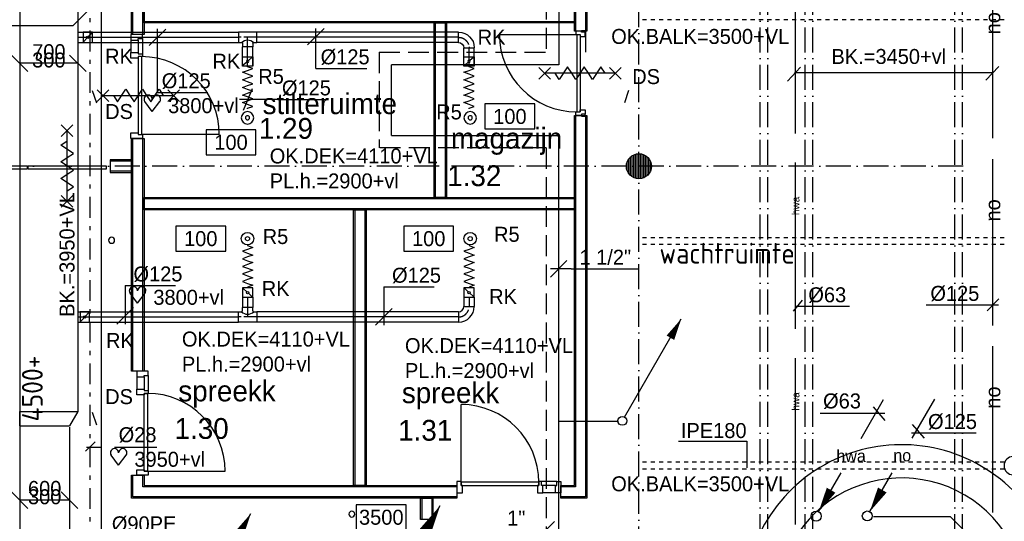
# Model space of a CAD drawing. Extents: x -41378 to 114803, y -24080 to 82188.
# Tile 36 of 137: x 8346 to 20185, y 25959 to 31988. Entities that reach past the tile are written whole.
import ezdxf
from ezdxf.enums import TextEntityAlignment as Align

# ---------------------------------------------------------------- set-up
doc = ezdxf.new("R2010")
doc.units = 0
doc.header["$LTSCALE"] = 50
for name, pattern in [('2322001', [45, 40, -5]), ('2322105', [47, 40, -7]), ('2322107', [2000, 1000, 1000]), ('2322108', [7, 5, -2]), ('2322109', [10, 5, -2, 1, -2]), ('2322121', [2000, 1000, 1000]), ('2322122', [47, 40, -7]), ('CENTER2', [11.25, 7.5, -1.25, 1.25, -1.25]), ('CENTER4', [5, 3.125, -0.625, 0.625, -0.625]), ('DASHDOT', [9, 6, -1.5, 0, -1.5]), ('HIDDEN', [2, 1, -1]), ('LURETOUR', [6, 4, -2])]:
    doc.linetypes.add(name, pattern=pattern)
doc.layers.get('0').update_dxf_attribs({"linetype": 'CONTINUOUS'})
for name, color, linetype in [('AL$1----_TEKST', 7, 'CONTINUOUS'), ('AL$2----_RENVOOI', 7, 'CONTINUOUS'), ('AL$7----_STRAMIEN', 1, 'DASHDOT'), ('AL22----_BINNENWAND', 7, 'CONTINUOUS'), ('AL28----_KONSTRUKTIE', 3, 'CONTINUOUS'), ('AL31----_BUITENKOZ', 7, 'CONTINUOUS'), ('AL32----_BINNENKOZ', 7, 'CONTINUOUS'), ('AL32----_DRAAIRICHTING', 1, 'CONTINUOUS'), ('AL65----_BEVEILIGING', 7, 'CONTINUOUS'), ('ALXAA---_GEWBETON', 12, 'CONTINUOUS'), ('BL$4----', 7, 'CONTINUOUS'), ('BOUW', 8, 'CONTINUOUS'), ('MV-BINNENKOZIJN', 1, 'CONTINUOUS'), ('WL$1----', 3, 'CONTINUOUS'), ('WL521---', 4, 'CONTINUOUS'), ('WL524---', 4, 'CONTINUOUS'), ('WL531---', 4, 'CONTINUOUS'), ('WL5501--', 4, 'CONTINUOUS'), ('WL561---', 4, 'CONTINUOUS'), ('WL561---_AANVOER', 4, 'CONTINUOUS'), ('WL561---_RETOUR', 4, 'CONTINUOUS'), ('WL570---', 3, 'CONTINUOUS'), ('WL570---_HARTLIJN', 7, 'CONTINUOUS'), ('WL570---_RETOUR', 3, 'CONTINUOUS'), ('WL570---_TOEVOER', 3, 'CONTINUOUS'), ('WM$1----', 1, 'CONTINUOUS'), ('WM521---', 1, 'CONTINUOUS'), ('WM561---', 1, 'CONTINUOUS'), ('WM570---', 1, 'CONTINUOUS')]:
    doc.layers.add(name, color=color, linetype=linetype)
doc.layers.get('0').freeze()
doc.styles.add('BURO-018', font='BUROFONT.shx', dxfattribs={"height": 90})
doc.styles.add('BURO-025', font='BUROFONT.shx', dxfattribs={"height": 250})
doc.styles.get("Standard").update_dxf_attribs({"font": 'ISOCP'})

# ---------------------------------------------------------------- blocks, each defined once
blk = doc.blocks.new('LU-ORND')
at = {"color": 0, "linetype": 'CONTINUOUS'}
for p, q in [((-3, 1.5), (-3, -1.5)), ((3, 1.5), (-3, 1.5)), ((3, -1.5), (3, 1.5)), ((-3, -1.5), (3, -1.5))]:
    blk.add_line(p, q, dxfattribs=at)
blk = doc.blocks.new('LU-PIJL1')
at = {"color": 0, "linetype": 'CONTINUOUS'}
blk.add_line((0, 0), (10.12, 17.54), dxfattribs=at)
blk.add_lwpolyline([(10.12, 17.54, 0, 1.5, 0), (8.25, 14.29, 1.5, 1.5, 0)], format="xyseb", dxfattribs=at)
blk = doc.blocks.new('LU-ORNAM-969610')
at = {"color": 0, "linetype": 'CONTINUOUS'}
for radius in [75, 25]:
    blk.add_circle((0, 0), radius, dxfattribs=at)
blk = doc.blocks.new('LU-1D-K-7D')
at = {"color": 0, "linetype": 'CONTINUOUS'}
for p, q in [((-0.5, 62.5), (0.5, 62.5)), ((-0.5, -62.5), (0.5, -62.5))]:
    blk.add_line(p, q, dxfattribs=at)
at = {"layer": 'WL570---_HARTLIJN', "linetype": 'CENTER2'}
blk.add_line((-0.5, 0), (0.5, 0), dxfattribs=at)
blk = doc.blocks.new('LU-1D-KL-7D70')
at = {"color": 0, "linetype": 'CONTINUOUS'}
for p, q in [((-56, 62), (-56, -62)), ((56, 62), (-56, 62)), ((47, 52), (9, 10)), ((56, -62), (56, 62)), ((-56, -62), (56, -62)), ((-9, -10), (-47, -52))]:
    blk.add_line(p, q, dxfattribs=at)
blk.add_circle((0, 0), 14.1, dxfattribs=at)
blk = doc.blocks.new('LU-1D-F-7D203')
at = {"color": 0, "linetype": 'CONTINUOUS'}
for p, q in [((-258, 0), (-250, 0)), ((-250, 0), (-227, 62)), ((-227, 62), (-205, 0)), ((-205, 0), (-182, -62)), ((-182, -62), (-159, 0)), ((-159, 0), (-136, 62)), ((-136, 62), (-114, 0)), ((-114, 0), (-91, -62)), ((-91, -62), (-68, 0)), ((-68, 0), (-45, 62)), ((-45, 62), (-23, 0)), ((-23, 0), (0, -62)), ((0, -62), (23, 0)), ((23, 0), (45, 62)), ((45, 62), (68, 0)), ((68, 0), (91, -62)), ((91, -62), (114, 0)), ((114, 0), (136, 62)), ((136, 62), (159, 0)), ((159, 0), (182, -62)), ((182, -62), (205, 0)), ((205, 0), (227, 62)), ((227, 62), (250, 0)), ((250, 0), (258, 0))]:
    blk.add_line(p, q, dxfattribs=at)
blk = doc.blocks.new('LU-1D-B--1-7D5A7D')
at = {"color": 0, "linetype": 'CONTINUOUS'}
for p, q in [((-125, -62.5), (-125, 62.5)), ((-62.5, -125), (62.5, -125))]:
    blk.add_line(p, q, dxfattribs=at)
for radius in [187.5, 62.5]:
    blk.add_arc((-125, -125), radius, 0, 90, dxfattribs=at)
at = {"layer": 'WL570---_HARTLIJN', "linetype": 'CENTER4'}
blk.add_arc((-125, -125), 125, 0, 90, dxfattribs=at)
blk = doc.blocks.new('LU-1D-T--5A-7D7D5ADA73')
at = {"color": 0, "linetype": 'CONTINUOUS'}
for p, q in [((-109, -62), (-109, 62)), ((-109, 62), (109, 62)), ((109, 62), (109, -62)), ((-72, -62), (-109, -62)), ((-62, -72), (-62, -115)), ((-62, -115), (62, -115)), ((62, -72), (62, -115)), ((109, -62), (72, -62))]:
    blk.add_line(p, q, dxfattribs=at)
at = {"color": 0, "linetype": 'CONTINUOUS', "flags": 128}
for points in [[(-62, -72, 0.02182), (-63, -71, 0.037214), (-63, -71, 0.006436), (-63, -69, 0.02182), (-63, -69, 0.02182), (-63, -68, 0.02182), (-64, -68, 0.02182), (-64, -67, 0.02182), (-65, -66, 0.02182), (-65, -65, 0.02182), (-66, -65, 0.02182), (-67, -64, 0.02182), (-68, -64, 0.02182), (-68, -63, 0.02182), (-69, -63, 0.02182), (-69, -63, 0.006436), (-71, -63, 0.037214), (-71, -63, 0.02182), (-72, -62)], [(72, -62, 0.02182), (71, -63, 0.037214), (71, -63, 0.006436), (69, -63, 0.02182), (69, -63, 0.02182), (68, -63, 0.02182), (68, -64, 0.02182), (67, -64, 0.02182), (66, -65, 0.02182), (65, -65, 0.02182), (65, -66, 0.02182), (64, -67, 0.02182), (64, -68, 0.02182), (63, -68, 0.02182), (63, -69, 0.02182), (63, -69, 0.006436), (63, -71, 0.037214), (63, -71, 0.02182), (62, -72)]]:
    blk.add_lwpolyline(points, format="xyb", dxfattribs=at)
at = {"color": 0, "linetype": 'CONTINUOUS'}
blk.add_arc((0, -135), 103, 45, 135, dxfattribs=at)
at = {"layer": 'WL570---_HARTLIJN', "linetype": 'CENTER4'}
for p, q in [((-109, 0), (109, 0)), ((0, -115), (0, 0))]:
    blk.add_line(p, q, dxfattribs=at)
blk = doc.blocks.new('*U66', base_point=(12723, 28415))
at = {"layer": 'WM570---', "linetype": 'CONTINUOUS'}
for p, q in [((12723, 28777), (12723, 28315)), ((12723, 28777), (13329, 28777)), ((12823, 28515), (12623, 28315))]:
    blk.add_line(p, q, dxfattribs=at)
at = {"layer": 'WM570---', "linetype": 'CONTINUOUS', "style": 'BURO-018'}
blk.add_text('%%c125', height=180, dxfattribs=at).set_placement((12823, 28827))
blk = doc.blocks.new('*U67', base_point=(10228, 28415))
at = {"layer": 'WM570---', "linetype": 'CONTINUOUS'}
for p, q in [((10228, 28777), (10228, 28315)), ((10228, 28777), (10835, 28777)), ((10328, 28515), (10129, 28315))]:
    blk.add_line(p, q, dxfattribs=at)
at = {"layer": 'WM570---', "linetype": 'CONTINUOUS', "style": 'BURO-018'}
blk.add_text('%%c125', height=180, dxfattribs=at).set_placement((10328, 28827))
blk = doc.blocks.new('LDV1107')
at = {"color": 0, "linetype": 'CONTINUOUS'}
blk.add_line((0.25, 0.43), (6.75, 11.69), dxfattribs=at)
blk.add_lwpolyline([(6.75, 11.69, 0, 1, 0), (5.5, 9.53, 1, 1, 0)], format="xyseb", dxfattribs=at)
blk.add_circle((0, 0), 0.5, dxfattribs=at)
blk = doc.blocks.new('LDV3')
at = {"color": 0, "linetype": 'CONTINUOUS'}
for p, q in [((4.5, 7.794), (6.75, 11.691)), ((0.25, 0.433), (2.5, 4.33))]:
    blk.add_line(p, q, dxfattribs=at)
blk.add_lwpolyline([(0.25, 0.433, 0, 1, 0), (1.5, 2.598, 1, 1, 0)], format="xyseb", dxfattribs=at)
blk.add_circle((0, 0), 0.5, dxfattribs=at)
at = {"color": 0, "linetype": 'CONTINUOUS', "style": 'BURO-018'}
blk.add_attdef('LD_TEXT1', text='', height=1.8, dxfattribs=at).set_placement((3.5, 6.062), align=Align.MIDDLE)
blk = doc.blocks.new('LU-2D-K-258')
at = {"color": 0, "linetype": 'CONTINUOUS'}
for p, q in [((-0.5, 300), (0.5, 300)), ((-0.5, -300), (0.5, -300))]:
    blk.add_line(p, q, dxfattribs=at)
blk = doc.blocks.new('LU-2D-K-2BC')
at = {"color": 0, "linetype": 'CONTINUOUS'}
for p, q in [((-0.5, 350), (0.5, 350)), ((-0.5, -350), (0.5, -350))]:
    blk.add_line(p, q, dxfattribs=at)
blk = doc.blocks.new('*U235', base_point=(8552, 31464))
at = {"layer": 'WM570---', "linetype": 'CONTINUOUS'}
for p, q in [((8102, 31564), (8301, 31364)), ((8802, 31564), (9001, 31364)), ((8902, 31464), (8202, 31464))]:
    blk.add_line(p, q, dxfattribs=at)
at = {"layer": 'WM570---', "linetype": 'CONTINUOUS', "style": 'BURO-018'}
for s, p in [('700', (8552, 31514)), ('300', (8552, 31414))]:
    blk.add_text(s, height=180, dxfattribs=at).set_placement(p, align=Align.CENTER)
blk = doc.blocks.new('*U236', base_point=(8602, 26214))
at = {"layer": 'WM570---', "linetype": 'CONTINUOUS'}
for p, q in [((8202, 26313), (8401, 26114)), ((8802, 26313), (9001, 26114)), ((8902, 26214), (8302, 26214))]:
    blk.add_line(p, q, dxfattribs=at)
at = {"layer": 'WM570---', "linetype": 'CONTINUOUS', "style": 'BURO-018'}
for s, p in [('600', (8602, 26264)), ('300', (8602, 26164))]:
    blk.add_text(s, height=180, rotation=360, dxfattribs=at).set_placement(p, align=Align.CENTER)
blk = doc.blocks.new('LU-2D-V--1-0-2582BCAD')
at = {"color": 0, "linetype": 'CONTINUOUS'}
for p, q in [((0, 300), (173, 300)), ((0, 300), (0, -300)), ((173, 300), (173, -400)), ((173, -400), (0, -300))]:
    blk.add_line(p, q, dxfattribs=at)
blk = doc.blocks.new('LDV1109')
at = {"color": 0, "linetype": 'CONTINUOUS'}
for p, q in [((5.87, 10.18), (6.75, 11.69)), ((5.31, 9.2), (5.5, 9.53)), ((4, 6.93), (4.94, 8.55)), ((3.44, 5.95), (3.62, 6.28)), ((2.12, 3.68), (3.06, 5.3)), ((1.56, 2.71), (1.75, 3.03)), ((0.25, 0.43), (1.19, 2.06))]:
    blk.add_line(p, q, dxfattribs=at)
blk.add_lwpolyline([(6.75, 11.69, 0, 1, 0), (5.5, 9.53, 1, 1, 0)], format="xyseb", dxfattribs=at)
blk.add_circle((0, 0), 0.5, dxfattribs=at)
blk = doc.blocks.new('*U268', base_point=(14677, 25857))
at = {"color": 0, "linetype": 'CONTINUOUS'}
for p, q in [((14777, 25957), (14577, 25757)), ((14527, 25857), (14257, 25857)), ((14527, 25857), (14777, 25857))]:
    blk.add_line(p, q, dxfattribs=at)
at = {"color": 0, "linetype": 'CONTINUOUS', "style": 'BURO-018'}
blk.add_text('1"', height=180, dxfattribs=at).set_placement((14427, 25907), align=Align.RIGHT)
blk = doc.blocks.new('*U269', base_point=(14827, 28993))
at = {"color": 0, "linetype": 'CONTINUOUS'}
for p, q in [((14927, 29093), (14727, 28893)), ((14977, 28993), (14727, 28993)), ((14977, 28993), (15787, 28993))]:
    blk.add_line(p, q, dxfattribs=at)
at = {"color": 0, "linetype": 'CONTINUOUS', "style": 'BURO-018'}
blk.add_text('1 1/2"', height=180, dxfattribs=at).set_placement((15077, 29043))
blk = doc.blocks.new('HART')
at = {"color": 1}
for q in [(-39.7, 52.4), (39.7, 52.4)]:
    blk.add_line((0, 0), q, dxfattribs=at)
for centre, start, end in [((-22.1, 65.7), 0, 217.1867), ((22.1, 65.7), 322.8133, 180)]:
    blk.add_arc(centre, 22.1, start, end, dxfattribs=at)
blk = doc.blocks.new('*U374', base_point=(10004, 31714))
at = {"color": 0, "linetype": 'CONTINUOUS'}
for p, q in [((9904, 31677), (10104, 31876)), ((10004, 31114), (10004, 31877)), ((10004, 31114), (10610, 31114))]:
    blk.add_line(p, q, dxfattribs=at)
at = {"layer": 'WM570---', "color": 1, "linetype": 'CONTINUOUS', "style": 'BURO-018'}
blk.add_text('%%c125', height=180, dxfattribs=at).set_placement((10054, 31164))
blk = doc.blocks.new('*U375', base_point=(11125, 31029))
at = {"color": 0, "linetype": 'CONTINUOUS'}
for p, q in [((11141, 31159), (11033, 30898)), ((11449, 31029), (10987, 31029)), ((11449, 31029), (12056, 31029))]:
    blk.add_line(p, q, dxfattribs=at)
at = {"layer": 'WM570---', "color": 1, "linetype": 'CONTINUOUS', "style": 'BURO-018'}
blk.add_text('%%c125', height=180, dxfattribs=at).set_placement((11499, 31079))
blk = doc.blocks.new('2322001-5')
at = {"layer": 'WM$1----', "color": 0, "style": 'BURO-018'}
for p in [(20048, 31946), (20048, 29696), (20048, 27446)]:
    blk.add_text('no', height=180, rotation=90, dxfattribs=at).set_placement(p, align=Align.MIDDLE)
blk = doc.blocks.new('2322122-2')
at = {"layer": 'WM521---', "color": 0, "style": 'BURO-018'}
for p in [(17675, 29750), (17675, 27400)]:
    blk.add_text('hwa', height=90, rotation=90, dxfattribs=at).set_placement(p, align=Align.MIDDLE)

msp = doc.modelspace()

# ---------------------------------------------------------------- linework, layer by layer
at = {"layer": 'AL$2----_RENVOOI', "color": 8, "linetype": 'CONTINUOUS'}
for centre, start, end in [((9451.7, 29336.4), 0, 180), ((9451.7, 29336.4), 180, 0), ((12339.5, 26044.9), 0, 180), ((12339.5, 26044.9), 180, 0)]:
    msp.add_arc(centre, 36, start, end, dxfattribs=at)
at = {"layer": 'AL$7----_STRAMIEN', "color": 1}
msp.add_line((19691, 30227.3), (-1873.3, 30227.3), dxfattribs=at)
msp.add_lwpolyline([(15791, 24247), (15791, 64727.3)], dxfattribs=at)
at = {"layer": 'AL$7----_STRAMIEN'}
for points in [[(17250, 10891), (17250, 48830.7)], [(17341, 10891), (17341, 48830.7)], [(17791, 10891), (17791, 48830.7)], [(17882, 10891), (17882, 48830.7)], [(19591, 10891), (19591, 48830.7)], [(19682, 10891), (19682, 48830.7)]]:
    msp.add_lwpolyline(points, dxfattribs=at)
at = {"layer": 'AL22----_BINNENWAND', "color": 8}
for p, q in [((9691, 31811.1), (9691, 35852.3)), ((15166, 35852.3), (15166, 31852.3)), ((9841, 35702.3), (9841, 31811.1)), ((15016, 31852.3), (15016, 35702.3)), ((9841, 31952.3), (9841, 32102.3)), ((15016, 32102.3), (15016, 31952.3)), ((15016, 31952.3), (9841, 31952.3)), ((13328.2, 29852.3), (13328.2, 31952.3)), ((13328.2, 31952.3), (13478.2, 31952.3)), ((13478.2, 31952.3), (13478.2, 29852.3)), ((15166, 31852.3), (15016, 31852.3)), ((9841, 31811.1), (9691, 31811.1)), ((15016, 26387.3), (15016, 30838.3)), ((15016, 30838.3), (15166, 30838.3)), ((15166, 30838.3), (15166, 26237.3)), ((9691, 27763.3), (9691, 30560.1)), ((9691, 30560.1), (9841, 30560.1)), ((9841, 30560.1), (9841, 27763.3)), ((9691, 30302.3), (9433, 30302.3)), ((9433, 30302.3), (9433, 30152.3)), ((9606, 30302.3), (9433, 30302.3)), ((9433, 30302.3), (9433, 30152.3)), ((9691, 30152.3), (9691, 30302.3)), ((9433, 30152.3), (9691, 30152.3)), ((9433, 30152.3), (9606, 30152.3)), ((9841, 29852.3), (15016, 29852.3)), ((9841, 29702.3), (9841, 29852.3)), ((13478.2, 29852.3), (13328.2, 29852.3)), ((15016, 29852.3), (15016, 29702.3)), ((15016, 29702.3), (9841, 29702.3)), ((12361.7, 26387.3), (12361.7, 29702.3)), ((12361.7, 29702.3), (12511.7, 29702.3)), ((12511.7, 29702.3), (12511.7, 26387.3)), ((9841, 27763.3), (9691, 27763.3)), ((9691, 26237.3), (9691, 26512.3)), ((9691, 26512.3), (9841, 26512.3)), ((9841, 26512.3), (9841, 26387.3)), ((9841, 26387.3), (13603.7, 26387.3)), ((12511.7, 26387.3), (12361.7, 26387.3)), ((13603.7, 26387.3), (13603.7, 26237.3)), ((14854.7, 26237.3), (14854.7, 26387.3)), ((14854.7, 26387.3), (15016, 26387.3)), ((13603.7, 26237.3), (9691, 26237.3)), ((13165.2, 25979.3), (13165.2, 26237.3)), ((13165.2, 26237.3), (13315.2, 26237.3)), ((13315.2, 26237.3), (13315.2, 25979.3)), ((15166, 26237.3), (14854.7, 26237.3)), ((13315.2, 25979.3), (13165.2, 25979.3))]:
    msp.add_line(p, q, dxfattribs=at)
at = {"layer": 'AL22----_BINNENWAND', "color": 8, "linetype": 'CONTINUOUS'}
for p, q in [((9706, 31811.1), (9706, 35837.3)), ((15151, 35837.3), (15151, 31597.7)), ((9826, 31811.1), (9826, 35717.3)), ((15031, 35717.3), (15031, 31852.3)), ((9841, 31967.3), (15016, 31967.3)), ((13343.2, 31952.3), (13343.2, 29852.3)), ((13463.2, 31952.3), (13463.2, 29852.3)), ((15031, 30838.3), (15031, 26372.3)), ((15151, 30838.3), (15151, 26252.3)), ((9706, 27763.3), (9706, 30560.1)), ((9826, 27763.3), (9826, 30560.1)), ((9691, 30287.3), (9433, 30287.3)), ((9606, 30287.3), (9433, 30287.3)), ((9691, 30167.3), (9433, 30167.3)), ((9606, 30167.3), (9433, 30167.3)), ((9841, 29837.3), (15016, 29837.3)), ((9841, 29717.3), (15016, 29717.3)), ((12376.7, 29702.3), (12376.7, 26387.3)), ((12496.7, 29702.3), (12496.7, 26387.3)), ((9706, 26252.3), (9706, 26512.3)), ((9826, 26372.3), (9826, 26512.3)), ((13603.7, 26372.3), (9826, 26372.3)), ((15031, 26372.3), (14854.7, 26372.3)), ((13603.7, 26252.3), (9706, 26252.3)), ((13180.2, 26237.3), (13180.2, 25979.3)), ((13300.2, 26237.3), (13300.2, 25979.3)), ((15151, 26252.3), (14854.7, 26252.3))]:
    msp.add_line(p, q, dxfattribs=at)
at = {"layer": 'AL28----_KONSTRUKTIE', "color": 8}
msp.add_circle((15791, 30227.3), 150, dxfattribs=at)
for start, end in [(0, 180), (180, 0)]:
    msp.add_arc((20291, 26627.3), 109.5, start, end, dxfattribs=at)
at = {"layer": 'AL31----_BUITENKOZ', "color": 8, "linetype": 'CONTINUOUS'}
for p, q in [((7494.5, 30231.3), (8435, 30231.3)), ((8435, 30190.3), (7494.5, 30190.3)), ((8435, 30231.3), (8435, 30190.3)), ((8447, 30190.3), (8447, 30231.3)), ((8447, 30231.3), (9385.5, 30231.3)), ((9385.5, 30190.3), (8447, 30190.3)), ((9385.5, 30231.3), (9385.5, 30190.3))]:
    msp.add_line(p, q, dxfattribs=at)
at = {"layer": 'AL32----_BINNENKOZ', "color": 8}
for p, q in [((15033, 31852.3), (15033, 31810.3)), ((15103, 31852.3), (15033, 31852.3)), ((15103, 31837.3), (15103, 31860.3)), ((15103, 31860.3), (15147, 31860.3)), ((15103, 31837.3), (15103, 31852.3)), ((15147, 31860.3), (15147, 31837.3)), ((9823, 31811.1), (9684, 31811.1)), ((9684, 31811.1), (9684, 31744.1)), ((9684, 31744.1), (9772, 31744.1)), ((9684, 31744.1), (9684, 31594.1)), ((9772, 31744.1), (9772, 31761.1)), ((9772, 31761.1), (9823, 31761.1)), ((9772, 31744.1), (9772, 31594.1)), ((9823, 31761.1), (9823, 31811.1)), ((9823, 31761.1), (9823, 31577.1)), ((14114, 31810.3), (15044, 31810.3)), ((15033, 31810.3), (15084, 31810.3)), ((15044, 31810.3), (15044, 30880.3)), ((15084, 31810.3), (15084, 30880.3)), ((15084, 31810.3), (15084, 31785.3)), ((15084, 31785.3), (15147, 31785.3)), ((15147, 31837.3), (15103, 31837.3)), ((15147, 31785.3), (15147, 31837.3)), ((9684, 31527.1), (9684, 31594.1)), ((9684, 31594.1), (9772, 31594.1)), ((9772, 31527.1), (9684, 31527.1)), ((9772, 31594.1), (9772, 31577.1)), ((9772, 31577.1), (9823, 31577.1)), ((9772, 31544.1), (9772, 30610.1)), ((9823, 31544.1), (9772, 31544.1)), ((9772, 31544.1), (9772, 31527.1)), ((9812, 31544.1), (9812, 30610.1)), ((9823, 31577.1), (9823, 31544.1)), ((9823, 31577.1), (9823, 31544.1)), ((15084, 30880.3), (15084, 30905.3)), ((15084, 30905.3), (15147, 30905.3)), ((15147, 30905.3), (15147, 30853.3)), ((15033, 30838.3), (15033, 30880.3)), ((15033, 30880.3), (15084, 30880.3)), ((15103, 30838.3), (15033, 30838.3)), ((15103, 30853.3), (15103, 30830.3)), ((15147, 30853.3), (15103, 30853.3)), ((15103, 30853.3), (15103, 30838.3)), ((15103, 30830.3), (15147, 30830.3)), ((15147, 30830.3), (15147, 30853.3)), ((9684, 30560.1), (9684, 30627.1)), ((9684, 30627.1), (9772, 30627.1)), ((9823, 30560.1), (9684, 30560.1)), ((9772, 30627.1), (9772, 30610.1)), ((9772, 30610.1), (9823, 30610.1)), ((9823, 30610.1), (9823, 30560.1)), ((9892.5, 27763.3), (9753.5, 27763.3)), ((9753.5, 27763.3), (9753.5, 27696.3)), ((9841.5, 27696.3), (9841.5, 27713.3)), ((9841.5, 27713.3), (9892.5, 27713.3)), ((9892.5, 27713.3), (9892.5, 27763.3)), ((9892.5, 27713.3), (9892.5, 27529.3)), ((9753.5, 27696.3), (9753.5, 27546.3)), ((9753.5, 27696.3), (9841.5, 27696.3)), ((9841.5, 27696.3), (9841.5, 27546.3)), ((9753.5, 27479.3), (9753.5, 27546.3)), ((9753.5, 27546.3), (9841.5, 27546.3)), ((9841.5, 27479.3), (9753.5, 27479.3)), ((9841.5, 27546.3), (9841.5, 27529.3)), ((9841.5, 27529.3), (9892.5, 27529.3)), ((9892.5, 27496.3), (9841.5, 27496.3)), ((9841.5, 27496.3), (9841.5, 27479.3)), ((9841.5, 27496.3), (9881.5, 27496.3)), ((9841.5, 26562.3), (9841.5, 27496.3)), ((9881.5, 27496.3), (9881.5, 26562.3)), ((9892.5, 27529.3), (9892.5, 27496.3)), ((9892.5, 27529.3), (9892.5, 27496.3)), ((9753.5, 26512.3), (9753.5, 26579.3)), ((9753.5, 26579.3), (9841.5, 26579.3)), ((9841.5, 26579.3), (9841.5, 26562.3)), ((9841.5, 26562.3), (9892.5, 26562.3)), ((9881.5, 26562.3), (9841.5, 26562.3)), ((9892.5, 26562.3), (9892.5, 26512.3)), ((9892.5, 26512.3), (9753.5, 26512.3)), ((13653.7, 26438.8), (13603.7, 26438.8)), ((13603.7, 26438.8), (13603.7, 26299.8)), ((13653.7, 26387.8), (13653.7, 26438.8)), ((14587.7, 26427.8), (13653.7, 26427.8)), ((13653.7, 26427.8), (13653.7, 26387.8)), ((14620.7, 26438.8), (14587.7, 26438.8)), ((14587.7, 26438.8), (14587.7, 26387.8)), ((14620.7, 26438.8), (14587.7, 26438.8)), ((14587.7, 26387.8), (14587.7, 26427.8)), ((14804.7, 26438.8), (14620.7, 26438.8)), ((14620.7, 26387.8), (14620.7, 26438.8)), ((14804.7, 26387.8), (14804.7, 26438.8)), ((14804.7, 26438.8), (14854.7, 26438.8)), ((14854.7, 26438.8), (14854.7, 26299.8)), ((13603.7, 26299.8), (13670.7, 26299.8)), ((13670.7, 26387.8), (13653.7, 26387.8)), ((13653.7, 26387.8), (14587.7, 26387.8)), ((13670.7, 26299.8), (13670.7, 26387.8)), ((14587.7, 26387.8), (14570.7, 26387.8)), ((14570.7, 26387.8), (14570.7, 26299.8)), ((14570.7, 26299.8), (14637.7, 26299.8)), ((14637.7, 26387.8), (14620.7, 26387.8)), ((14787.7, 26387.8), (14637.7, 26387.8)), ((14637.7, 26299.8), (14637.7, 26387.8)), ((14787.7, 26299.8), (14637.7, 26299.8)), ((14787.7, 26387.8), (14804.7, 26387.8)), ((14787.7, 26299.8), (14787.7, 26387.8)), ((14854.7, 26299.8), (14787.7, 26299.8))]:
    msp.add_line(p, q, dxfattribs=at)
for centre, radius, start, end in [((15044, 31810.3), 930, 180, 270), ((18951.9, 24979.8), 1900, 358.13367, 195.27793), ((18951.9, 24979.8), 1500, 358.13367, 195.27793)]:
    msp.add_arc(centre, radius, start, end, dxfattribs=at)
at = {"layer": 'AL32----_DRAAIRICHTING', "color": 8}
for p, q in [((10746, 30610.1), (9812, 30610.1)), ((13653.7, 26427.8), (13653.7, 27361.8)), ((9881.5, 26562.3), (10815.5, 26562.3))]:
    msp.add_line(p, q, dxfattribs=at)
for centre in [(9812, 30610.1), (9881.5, 26562.3), (13653.7, 26427.8)]:
    msp.add_arc(centre, 934, 0, 90, dxfattribs=at)
at = {"layer": 'AL65----_BEVEILIGING', "color": 8, "linetype": 'CONTINUOUS'}
for points in [[(14729, 31415.3), (14589, 31275.3)], [(14729, 31275.3), (14589, 31415.3)], [(14984, 31345.3), (14934, 31420.3), (14834, 31270.3), (14784, 31345.3)], [(15184, 31345.3), (15134, 31420.3), (15034, 31270.3), (14984, 31345.3)], [(15384, 31345.3), (15334, 31420.3), (15234, 31270.3), (15184, 31345.3)], [(15579, 31415.3), (15439, 31275.3)], [(15579, 31275.3), (15439, 31415.3)], [(15509, 31345.3), (14659, 31345.3)], [(9277, 31007.1), (9417, 31147.1)], [(9277, 31147.1), (9417, 31007.1)], [(9472, 31077.1), (9522, 31002.1), (9622, 31152.1), (9672, 31077.1)], [(9672, 31077.1), (9722, 31002.1), (9822, 31152.1), (9872, 31077.1)], [(9872, 31077.1), (9922, 31002.1), (10022, 31152.1), (10072, 31077.1)], [(10127, 31007.1), (10267, 31147.1)], [(10127, 31147.1), (10267, 31007.1)], [(9347, 31077.1), (10197, 31077.1)], [(8986.2, 30586.3), (8846.2, 30726.3)], [(8846.2, 30586.3), (8986.2, 30726.3)], [(8916.2, 29806.3), (8916.2, 30656.3)], [(8916.2, 30331.3), (8991.2, 30381.3), (8841.2, 30481.3), (8916.2, 30531.3)], [(8916.2, 30131.3), (8991.2, 30181.3), (8841.2, 30281.3), (8916.2, 30331.3)], [(8916.2, 29931.3), (8991.2, 29981.3), (8841.2, 30081.3), (8916.2, 30131.3)], [(8986.2, 29736.3), (8846.2, 29876.3)], [(8846.2, 29736.3), (8986.2, 29876.3)]]:
    msp.add_lwpolyline(points, dxfattribs=at)
at = {"layer": 'ALXAA---_GEWBETON', "color": 8}
for p, q in [((15671, 30137.3), (15671, 30317.3)), ((15691, 30115.5), (15691, 30339.1)), ((15711, 30100.4), (15711, 30354.2)), ((15731, 30089.9), (15731, 30364.8)), ((15751, 30082.8), (15751, 30371.9)), ((15771, 30078.7), (15771, 30376)), ((15791, 30077.3), (15791, 30377.3)), ((15811, 30078.7), (15811, 30376)), ((15831, 30082.8), (15831, 30371.9)), ((15851, 30089.9), (15851, 30364.8)), ((15871, 30100.4), (15871, 30354.2)), ((15891, 30115.5), (15891, 30339.1)), ((15911, 30137.3), (15911, 30317.3)), ((15651, 30173.5), (15651, 30281.2)), ((15931, 30173.5), (15931, 30281.2))]:
    msp.add_line(p, q, dxfattribs=at)
at = {"layer": 'MV-BINNENKOZIJN'}
for p, q in [((16268.5, 26920.6), (17090.4, 26920.6)), ((17090.4, 26920.6), (17090.4, 26602.6))]:
    msp.add_line(p, q, dxfattribs=at)
at = {"layer": 'MV-BINNENKOZIJN', "color": 2, "linetype": 'HIDDEN'}
for points in [[(20183.9, 31986.8), (15791, 31986.8)], [(20183.9, 29368.2), (15791, 29368.2)], [(20183.9, 29286), (15791, 29286)], [(20183.9, 26668.2), (15791, 26668.2)], [(20183.9, 26586), (15791, 26586)]]:
    msp.add_lwpolyline(points, dxfattribs=at)
at = {"layer": 'WL$1----', "linetype": '2322001'}
for p, q in [((20047.9, 14813.3), (20047.9, 33327.8)), ((18614, 26017.4), (19534.8, 26017.4))]:
    msp.add_line(p, q, dxfattribs=at)
at = {"layer": 'WL521---', "linetype": '2322122'}
msp.add_line((17674.8, 14171.4), (17674.8, 33578.5), dxfattribs=at)
at = {"layer": 'WL524---', "linetype": '2322121'}
for p, q in [((8988.9, 31920.4), (9343.1, 32274.5)), ((9327.3, 32125.4), (9327.3, 25331.6)), ((2244.6, 31920.4), (8988.9, 31920.4))]:
    msp.add_line(p, q, dxfattribs=at)
at = {"layer": 'WL531---', "linetype": '2322109'}
msp.add_line((9187.5, 32357.6), (9187.5, 25346.3), dxfattribs=at)
at = {"layer": 'WL5501--', "linetype": '2322105'}
msp.add_line((19534.8, 26017.4), (19836.5, 25715.6), dxfattribs=at)
at = {"layer": 'WL561---', "color": 1}
for p, q in [((9136.8, 26802), (9252.8, 26913.8)), ((9149.2, 26851.7), (9319.2, 26851.7)), ((9485, 26851.7), (9994.9, 26851.7))]:
    msp.add_line(p, q, dxfattribs=at)
at = {"layer": 'WL561---_AANVOER', "linetype": '2322107'}
for p, q in [((14826.9, 34396), (14826.9, 31447.4)), ((12817.5, 30597.7), (12817.5, 31447.4)), ((14826.9, 31447.4), (12817.5, 31447.4)), ((12817.5, 30597.7), (14826.9, 30597.7)), ((14826.9, 27163.8), (14826.9, 30597.7)), ((14826.9, 27163.8), (15544.2, 27163.8)), ((14826.9, 18155.7), (14826.9, 27163.8))]:
    msp.add_line(p, q, dxfattribs=at)
at = {"layer": 'WL561---_RETOUR', "linetype": '2322108'}
for p, q in [((14676.5, 33289.2), (14676.5, 31597.7)), ((12667.1, 31597.7), (12667.1, 30447.4)), ((12667.1, 31597.7), (14676.5, 31597.7)), ((14676.5, 30447.4), (12667.1, 30447.4)), ((14676.5, 30447.4), (14676.5, 24289.1))]:
    msp.add_line(p, q, dxfattribs=at)
at = {"layer": 'WL570---', "color": 1}
for p, q in [((17577.3, 31249.8), (17733.8, 31416.7)), ((19964.6, 31260.2), (20121.1, 31427.1)), ((17663.6, 31352.1), (20037.1, 31352.1))]:
    msp.add_line(p, q, dxfattribs=at)
at = {"layer": 'WM$1----'}
for p, q in [((9218.3, 31137.3), (9268.3, 30987.3)), ((15667.2, 31137.3), (15617.2, 30987.3)), ((17652, 28485.5), (17758.1, 28615.1)), ((17675.6, 28544.4), (18323.9, 28544.4)), ((19246.2, 28561.1), (20115.4, 28561.1)), ((19978.1, 28490.4), (20119.6, 28631.8)), ((9218.3, 27269.2), (9268.3, 27119.2)), ((17971, 27256.7), (18749, 27256.7)), ((18607.6, 27334.5), (18749.1, 27169.5)), ((19079.1, 27122.4), (19220.6, 26957.5)), ((19067.3, 27021.1), (19845.3, 27021.1))]:
    msp.add_line(p, q, dxfattribs=at)
at = {"layer": 'WM570---', "color": 1, "linetype": 'CONTINUOUS'}
for p, q in [((11807.4, 31684.5), (12006.8, 31883.9)), ((11907.1, 31402.1), (11907.1, 31884.2)), ((11907.1, 31402.1), (12521.2, 31402.1))]:
    msp.add_line(p, q, dxfattribs=at)
at = {"layer": 'WM570---'}
msp.add_line((8346.6, 27279), (8346.6, 27055.8), dxfattribs=at)

# ---------------------------------------------------------------- block references
at = {"layer": 'WL$1----', "color": 2}
ref = msp.add_blockref('LDV3', (18538, 26023.1), dxfattribs=dict(at, xscale=120, yscale=120, zscale=120))
ref.add_attrib('LD_TEXT1', 'no', dxfattribs={"layer": '0', "color": 1, "linetype": 'CONTINUOUS', "height": 144, "style": 'BURO-018'}).set_placement((18958, 26750.5), align=Align.MIDDLE)
at = {"layer": 'WL521---', "color": 2}
ref = msp.add_blockref('LDV3', (17922.6, 26020.7), dxfattribs=dict(at, xscale=120, yscale=120, zscale=120))
ref.add_attrib('LD_TEXT1', 'hwa', dxfattribs={"layer": '0', "color": 1, "linetype": 'CONTINUOUS', "height": 144, "style": 'BURO-018'}).set_placement((18342.6, 26748.2), align=Align.MIDDLE)
at = {"layer": 'WL531---', "color": 2, "xscale": 105, "yscale": 105, "zscale": 105}
msp.add_blockref('LDV1109', (10417.6, 24825.1), dxfattribs=at)
at = {"layer": 'WL561---_AANVOER', "color": 2, "xscale": 105, "yscale": 105, "zscale": 105}
msp.add_blockref('LDV1107', (15592.5, 27164.9), dxfattribs=at)
at = {"layer": 'WL570---_RETOUR', "linetype": 'LURETOUR'}
for name, p, xscale, rotation in [('LU-2D-K-2BC', (8696.6, 30237.7), 5917.362908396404, 270), ('LU-1D-B--1-7D5A7D', (13748.9, 31776.6), -1, 270), ('LU-1D-K-7D', (11086.7, 31548.2), 226.2572436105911, 90), ('LU-1D-K-7D', (13748.9, 31543.3), 216.5572436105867, 90), ('LU-1D-F-7D203', (11086.7, 31173.8), -1, 270), ('LU-1D-F-7D203', (13748.9, 31173.8), -1, 270), ('LU-1D-K-7D', (11086.7, 28591.4), 122.3332204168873, 270), ('LU-1D-K-7D', (13748.9, 28596.3), 112.6332204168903, 270), ('LU-1D-K-7D', (12409.9, 28414.9), 2428.12235972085, 180), ('LU-2D-K-258', (8646.6, 25052.7), 4078.245710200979, 269.9999999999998)]:
    msp.add_blockref(name, p, dxfattribs=dict(at, xscale=xscale, rotation=rotation))
for name, p, xscale in [('LU-1D-K-7D', (10011.8, 31776.6), 1931.697980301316), ('LU-1D-T--5A-7D7D5ADA73', (11086.7, 31776.6), -1), ('LU-1D-K-7D', (12409.9, 31776.6), -2428.12235972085), ('LU-1D-K-7D', (10011.9, 28414.9), 1931.540073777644)]:
    msp.add_blockref(name, p, dxfattribs=dict(at, xscale=xscale))
at = {"layer": 'WL570---_RETOUR', "linetype": 'CONTINUOUS'}
for p in [(9164.2, 31776.6), (9128.8, 28414.9)]:
    msp.add_blockref('LU-1D-KL-7D70', p, dxfattribs=at)
at = {"layer": 'WL570---_RETOUR', "linetype": 'CONTINUOUS', "xscale": -1, "rotation": 270}
for p in [(11086.7, 31487.8), (13748.9, 31487.8)]:
    msp.add_blockref('LU-1D-KL-7D70', p, dxfattribs=at)
at = {"layer": 'WL570---_RETOUR', "xscale": -1, "rotation": 180}
for p in [(11085.4, 30809.2), (13763.4, 30809.2)]:
    msp.add_blockref('LU-ORNAM-969610', p, dxfattribs=at)
at = {"layer": 'WL570---_RETOUR'}
for p in [(11085.4, 29357), (13763.4, 29357)]:
    msp.add_blockref('LU-ORNAM-969610', p, dxfattribs=at)
at = {"layer": 'WL570---_RETOUR', "linetype": 'LURETOUR'}
for name, p, rotation in [('LU-1D-F-7D203', (11086.7, 29023), 270), ('LU-1D-F-7D203', (13748.9, 29023), 270), ('LU-1D-B--1-7D5A7D', (13748.9, 28414.9), 270), ('LU-1D-T--5A-7D7D5ADA73', (11086.7, 28414.9), 180), ('LU-2D-V--1-0-2582BCAD', (8646.6, 27105.8), 90)]:
    msp.add_blockref(name, p, dxfattribs=dict(at, rotation=rotation))
at = {"layer": 'WL570---_RETOUR', "linetype": 'CONTINUOUS', "rotation": 270}
for p in [(11086.7, 28709), (13748.9, 28709)]:
    msp.add_blockref('LU-1D-KL-7D70', p, dxfattribs=at)
at = {"layer": 'WL570---_RETOUR', "color": 3, "xscale": 100, "yscale": 100, "zscale": 100}
msp.add_blockref('LU-PIJL1', (12391, 24394.1), dxfattribs=at)
at = {"layer": 'WM$1----'}
msp.add_blockref('2322001-5', (0, 0), dxfattribs=at)
at = {"layer": 'WM521---'}
msp.add_blockref('2322122-2', (0, 0), dxfattribs=at)
at = {"layer": 'WM561---'}
for name, p in [('*U269', (14826.9, 28993.1)), ('*U268', (14676.5, 25857))]:
    msp.add_blockref(name, p, dxfattribs=at)
at = {"layer": 'WM570---', "color": 1}
for name, p in [('*U374', (10004, 31714.1)), ('*U375', (11125.1, 31028.5))]:
    msp.add_blockref(name, p, dxfattribs=at)
at = {"layer": 'WM570---'}
for name, p in [('*U235', (8696.6, 31464)), ('*U67', (9614.2, 28430.1)), ('*U66', (12722.9, 28414.9)), ('*U236', (8646.6, 26213.8))]:
    msp.add_blockref(name, p, dxfattribs=at)
at = {"layer": 'WM570---', "xscale": 2.25, "yscale": 2.25, "zscale": 2.25}
for p in [(9940.8, 30885.3), (9763.6, 28581.5), (9535.7, 26634.4)]:
    msp.add_blockref('HART', p, dxfattribs=at)
at = {"layer": 'WM570---', "color": 1}
ref = msp.add_blockref('LU-ORND', (14240.3, 30825.7), dxfattribs=dict(at, xscale=100, yscale=100, zscale=100))
ref.add_attrib('LU_TEXT1', '100', dxfattribs={"layer": '0', "color": 1, "linetype": 'CONTINUOUS', "height": 180, "style": 'BURO-018'}).set_placement((14240.3, 30825.7), align=Align.MIDDLE)
ref = msp.add_blockref('LU-ORND', (10887, 30514.9), dxfattribs=dict(at, xscale=100, yscale=100, zscale=100))
ref.add_attrib('LU_TEXT1', '100', dxfattribs={"layer": '0', "color": 1, "linetype": 'CONTINUOUS', "height": 180, "style": 'BURO-018'}).set_placement((10887, 30514.9), align=Align.MIDDLE)
ref = msp.add_blockref('LU-ORND', (10523, 29356.7), dxfattribs=dict(at, xscale=100, yscale=100, zscale=100))
ref.add_attrib('LU_TEXT1', '100', dxfattribs={"layer": '0', "color": 1, "linetype": 'CONTINUOUS', "height": 180, "style": 'BURO-018'}).set_placement((10523, 29356.7), align=Align.MIDDLE)
ref = msp.add_blockref('LU-ORND', (13264.1, 29356.7), dxfattribs=dict(at, xscale=100, yscale=100, zscale=100))
ref.add_attrib('LU_TEXT1', '100', dxfattribs={"layer": '0', "color": 1, "linetype": 'CONTINUOUS', "height": 180, "style": 'BURO-018'}).set_placement((13264.1, 29356.7), align=Align.MIDDLE)
ref = msp.add_blockref('LU-ORND', (12693.7, 26007.6), dxfattribs=dict(at, xscale=100, yscale=100, zscale=100))
ref.add_attrib('LU_TEXT1', '3500', dxfattribs={"layer": '0', "color": 1, "linetype": 'CONTINUOUS', "height": 180, "style": 'BURO-018'}).set_placement((12693.7, 26007.6), align=Align.MIDDLE)

# ---------------------------------------------------------------- texts
at = {"layer": 'AL$1----_TEKST', "color": 8}
msp.add_text('4500+', height=250, rotation=90, dxfattribs=at).set_placement((8623.5, 27158.3))
at = {"layer": 'BL$4----', "color": 8}
msp.add_text('wachtruimte', height=250, dxfattribs=at).set_placement((16038.4, 29056.2))
at = {"layer": 'BOUW', "color": 1, "style": 'BURO-018'}
for s, p in [('OK.BALK=3500+VL', (15458.4, 31697.3)), ('DS', (15711.1, 31214.3)), ('DS', (9373.4, 30794.8)), ('OK.DEK=4110+VL', (11352.4, 30260.6)), ('PL.h.=2900+vl', (11352.4, 29960.6)), ('OK.DEK=4110+VL', (10296.7, 28059.3)), ('OK.DEK=4110+VL', (12978.5, 27980.5)), ('PL.h.=2900+vl', (10296.7, 27759.3)), ('PL.h.=2900+vl', (12978.5, 27680.5)), ('DS', (9373.4, 27367.4)), ('IPE180', (16296.1, 26959.5)), ('OK.BALK=3500+VL', (15458.7, 26319.3))]:
    msp.add_text(s, height=180, dxfattribs=at).set_placement(p)
at = {"layer": 'BOUW', "style": 'BURO-025'}
for s, p in [('stilteruimte', (11267, 30853.6)), ('1.29', (11222.2, 30556.8)), ('magazijn', (13531.5, 30438.6)), ('1.32', (13486.6, 29987.8)), ('spreekk', (10253.1, 27400.4)), ('spreekk', (12941.4, 27378.6)), ('1.30', (10208.3, 26949.6)), ('1.31', (12896.5, 26927.8))]:
    msp.add_text(s, height=250, dxfattribs=at).set_placement(p)
at = {"layer": 'WL531---', "color": 1, "style": 'BURO-018'}
msp.add_text('BK.=3950+VL', height=180, rotation=90, dxfattribs=at).set_placement((9004.8, 28416.2))
at = {"layer": 'WL561---', "color": 1, "style": 'BURO-018'}
for s, p in [('%%c28', (9535.7, 26909.6)), ('%%c90PE', (9453.9, 25838.2))]:
    msp.add_text(s, height=180, dxfattribs=at).set_placement(p)
at = {"layer": 'WL570---', "color": 1, "style": 'BURO-018'}
msp.add_text('BK.=3450+vl', height=180, dxfattribs=at).set_placement((18107.3, 31456.4))
at = {"layer": 'WL570---_RETOUR', "color": 1, "style": 'BURO-018'}
for p in [(13852.6, 31689), (9372.9, 31459.1), (10663.7, 31399.1), (11256.4, 28666.2), (13990.9, 28570.7), (9383.8, 28042.3)]:
    msp.add_text('RK', height=180, dxfattribs=at).set_placement(p)
at = {"layer": 'WL570---_TOEVOER', "color": 1, "style": 'BURO-018'}
for p in [(11214.2, 31217), (13354.2, 30789.2), (14049.7, 29318.7), (11267.7, 29292)]:
    msp.add_text('R5', height=180, dxfattribs=at).set_placement(p)
at = {"layer": 'WM$1----', "color": 1, "style": 'BURO-018'}
for s, p in [('%%C63', (17828.8, 28591.5)), ('%%C125', (19296, 28608.2)), ('%%C63', (18006.3, 27315.7)), ('%%C125', (19267.7, 27068.2))]:
    msp.add_text(s, height=180, dxfattribs=at).set_placement(p)
at = {"layer": 'WM570---', "color": 1, "linetype": 'CONTINUOUS', "style": 'BURO-018'}
msp.add_text('%%c125', height=180, dxfattribs=at).set_placement((11964.7, 31452.1))
at = {"layer": 'WM570---', "color": 1, "style": 'BURO-018'}
for s, p in [('3800+vl', (10130.2, 30865.3)), ('3800+vl', (9953, 28561.4)), ('3950+vl', (9725.1, 26614.3))]:
    msp.add_text(s, height=180, dxfattribs=at).set_placement(p)

doc.saveas('drawing.dxf')
